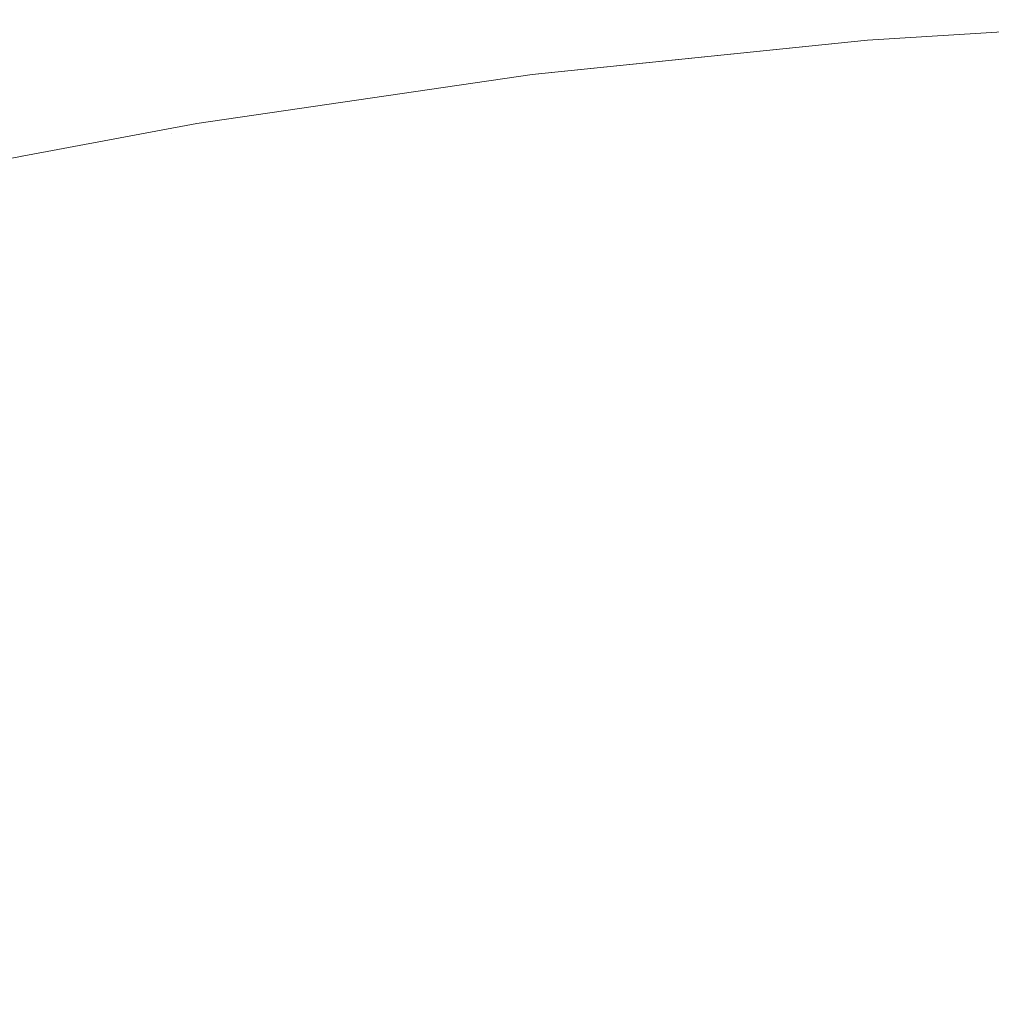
# Model space of a CAD drawing. Header units: centimetres. Extents: x -21.6 to 22.7, y 3.4 to 5.2.
# Tile 80 of 256: x -21.51635 to -21.50801, y 5.1917 to 5.20016. Entities that reach past the tile are written whole.
import ezdxf

# ---------------------------------------------------------------- set-up
doc = ezdxf.new("R2010")
doc.units = ezdxf.units.CM
doc.header["$LTSCALE"] = 2.54
doc.layers.add('Lucido design-1', color=7, linetype='Continuous')

# ---------------------------------------------------------------- blocks, each defined once
blk = doc.blocks.new('Gruppo-4-1')
at = {"color": 7, "linetype": 'Continuous', "lineweight": 9}
for points, invisible_edges in [([(-21.5062006, 5.2001561, -1872.315514), (-21.509073, 5.1999807, -1872.315514), (-21.5086119, 5.2000047, -1872.3139516), (-21.5060193, 5.200151, -1872.3139516)], 14), ([(-21.509073, 5.1999807, -1872.915514), (-21.509073, 5.1999807, -1872.315514), (-21.5062006, 5.2001561, -1872.315514), (-21.5062006, 5.2001561, -1872.915514)], 5), ([(-21.5073149, 5.2000534, -1872.9186383), (-21.50861, 5.1999682, -1872.9186383), (-21.509073, 5.1999807, -1872.915514), (-21.5062006, 5.2001561, -1872.915514)], 11), ([(-21.5086119, 5.2000047, -1872.3139516), (-21.50861, 5.1999682, -1872.3123898), (-21.5060184, 5.2001144, -1872.3123898), (-21.5060193, 5.200151, -1872.3139516)], 15), ([(-21.5060168, 5.2000534, -1872.3108291), (-21.5060184, 5.2001144, -1872.3123898), (-21.50861, 5.1999682, -1872.3123898), (-21.5086068, 5.1999073, -1872.3108291)], 15), ([(-21.509073, 5.1999807, -1872.915514), (-21.5119495, 5.1996844, -1872.915514), (-21.5119495, 5.1996844, -1872.315514), (-21.5111966, 5.1997619, -1872.315514)], 10), ([(-21.5099032, 5.1998586, -1872.9186383), (-21.511194, 5.1997249, -1872.9186383), (-21.5119495, 5.1996844, -1872.915514), (-21.509073, 5.1999807, -1872.915514)], 11), ([(-21.5111969, 5.1997614, -1872.3139516), (-21.5086119, 5.2000047, -1872.3139516), (-21.509073, 5.1999807, -1872.315514)], 11), ([(-21.5111969, 5.1997614, -1872.3139516), (-21.511194, 5.1997249, -1872.3123898), (-21.50861, 5.1999682, -1872.3123898), (-21.5086119, 5.2000047, -1872.3139516)], 15), ([(-21.509073, 5.1999807, -1872.315514), (-21.5111966, 5.1997619, -1872.315514), (-21.5111969, 5.1997614, -1872.3139516)], 10), ([(-21.5111966, 5.1997619, -1872.315514), (-21.509073, 5.1999807, -1872.315514), (-21.509073, 5.1999807, -1872.915514)], 10), ([(-21.509073, 5.1999807, -1872.915514), (-21.50861, 5.1999682, -1872.9186383), (-21.5099032, 5.1998586, -1872.9186383)], 11), ([(-21.5073092, 5.1999073, -1872.9217579), (-21.5086024, 5.1998221, -1872.9217579), (-21.50861, 5.1999682, -1872.9186383), (-21.5073149, 5.2000534, -1872.9186383)], 15), ([(-21.5086068, 5.1999073, -1872.3108291), (-21.5086024, 5.1998221, -1872.3092701), (-21.5060146, 5.1999682, -1872.3092701), (-21.5060168, 5.2000534, -1872.3108291)], 15), ([(-21.5086068, 5.1999073, -1872.3108291), (-21.50861, 5.1999682, -1872.3123898), (-21.511194, 5.1997249, -1872.3123898), (-21.5111893, 5.1996642, -1872.3108291)], 15), ([(-21.5111893, 5.1996642, -1872.3108291), (-21.5111827, 5.1995792, -1872.3092701), (-21.5086024, 5.1998221, -1872.3092701), (-21.5086068, 5.1999073, -1872.3108291)], 15), ([(-21.5099032, 5.1998586, -1872.9186383), (-21.50861, 5.1999682, -1872.9186383), (-21.5086024, 5.1998221, -1872.9217579), (-21.5098937, 5.1997128, -1872.9217579)], 15), ([(-21.5060117, 5.1998586, -1872.3077134), (-21.5060146, 5.1999682, -1872.3092701), (-21.5086024, 5.1998221, -1872.3092701), (-21.5085967, 5.1997128, -1872.3077134)], 15), ([(-21.5072997, 5.1996642, -1872.9248685), (-21.5085898, 5.1995792, -1872.9248685), (-21.5086024, 5.1998221, -1872.9217579), (-21.5073092, 5.1999073, -1872.9217579)], 15), ([(-21.5098937, 5.1997128, -1872.9217579), (-21.5111827, 5.1995792, -1872.9217579), (-21.511194, 5.1997249, -1872.9186383), (-21.5099032, 5.1998586, -1872.9186383)], 15), ([(-21.5085967, 5.1997128, -1872.3077134), (-21.5086024, 5.1998221, -1872.3092701), (-21.5111827, 5.1995792, -1872.3092701), (-21.5111741, 5.1994701, -1872.3077134)], 15), ([(-21.5098937, 5.1997128, -1872.9217579), (-21.5086024, 5.1998221, -1872.9217579), (-21.5085898, 5.1995792, -1872.9248685), (-21.5098779, 5.1994701, -1872.9248685)], 15), ([(-21.5085967, 5.1997128, -1872.3077134), (-21.5085898, 5.1995792, -1872.3061596), (-21.5060082, 5.1997249, -1872.3061596), (-21.5060117, 5.1998586, -1872.3077134)], 15), ([(-21.5137706, 5.1994217, -1872.3139516), (-21.5137668, 5.1993854, -1872.3123898), (-21.511194, 5.1997249, -1872.3123898), (-21.5111969, 5.1997614, -1872.3139516)], 15), ([(-21.5137706, 5.1994217, -1872.3139516), (-21.5111969, 5.1997614, -1872.3139516), (-21.5119495, 5.1996844, -1872.315514)], 11), ([(-21.5111893, 5.1996642, -1872.3108291), (-21.511194, 5.1997249, -1872.3123898), (-21.5137668, 5.1993854, -1872.3123898), (-21.5137605, 5.1993248, -1872.3108291)], 15), ([(-21.5119495, 5.1996844, -1872.915514), (-21.511194, 5.1997249, -1872.9186383), (-21.5124821, 5.1995671, -1872.9186383)], 11), ([(-21.5124821, 5.1995671, -1872.9186383), (-21.511194, 5.1997249, -1872.9186383), (-21.5111827, 5.1995792, -1872.9217579), (-21.5124688, 5.1994217, -1872.9217579)], 15), ([(-21.5111969, 5.1997614, -1872.3139516), (-21.5111966, 5.1997619, -1872.315514), (-21.5119495, 5.1996844, -1872.315514)], 9), ([(-21.5060041, 5.1995671, -1872.3046091), (-21.5060082, 5.1997249, -1872.3061596), (-21.5085898, 5.1995792, -1872.3061596), (-21.5085816, 5.1994217, -1872.3046091)], 15), ([(-21.5119495, 5.1996844, -1872.315514), (-21.5148295, 5.1992658, -1872.315514), (-21.5137706, 5.1994217, -1872.3139516)], 10), ([(-21.5148295, 5.1992658, -1872.915514), (-21.5148295, 5.1992658, -1872.315514), (-21.5119495, 5.1996844, -1872.315514), (-21.5119495, 5.1996844, -1872.915514)], 5), ([(-21.5124821, 5.1995671, -1872.9186383), (-21.5137668, 5.1993854, -1872.9186383), (-21.5148295, 5.1992658, -1872.915514), (-21.5119495, 5.1996844, -1872.915514)], 11), ([(-21.5137605, 5.1993248, -1872.3108291), (-21.5137516, 5.1992402, -1872.3092701), (-21.5111827, 5.1995792, -1872.3092701), (-21.5111893, 5.1996642, -1872.3108291)], 15), ([(-21.5098779, 5.1994701, -1872.9248685), (-21.5111637, 5.1993369, -1872.9248685), (-21.5111827, 5.1995792, -1872.9217579), (-21.5098937, 5.1997128, -1872.9217579)], 15), ([(-21.5111741, 5.1994701, -1872.3077134), (-21.5111637, 5.1993369, -1872.3061596), (-21.5085898, 5.1995792, -1872.3061596), (-21.5085967, 5.1997128, -1872.3077134)], 15), ([(-21.5072865, 5.1993248, -1872.9279654), (-21.5085721, 5.1992402, -1872.9279654), (-21.5085898, 5.1995792, -1872.9248685), (-21.5072997, 5.1996642, -1872.9248685)], 15), ([(-21.5124688, 5.1994217, -1872.9217579), (-21.5137516, 5.1992402, -1872.9217579), (-21.5137668, 5.1993854, -1872.9186383), (-21.5124821, 5.1995671, -1872.9186383)], 15), ([(-21.5111741, 5.1994701, -1872.3077134), (-21.5111827, 5.1995792, -1872.3092701), (-21.5137516, 5.1992402, -1872.3092701), (-21.5137403, 5.1991315, -1872.3077134)], 15), ([(-21.5124688, 5.1994217, -1872.9217579), (-21.5111827, 5.1995792, -1872.9217579), (-21.5111637, 5.1993369, -1872.9248685), (-21.5124467, 5.1991798, -1872.9248685)], 15), ([(-21.5085816, 5.1994217, -1872.3046091), (-21.5085898, 5.1995792, -1872.3061596), (-21.5111637, 5.1993369, -1872.3061596), (-21.5111515, 5.1991798, -1872.3046091)], 15), ([(-21.5098779, 5.1994701, -1872.9248685), (-21.5085898, 5.1995792, -1872.9248685), (-21.5085721, 5.1992402, -1872.9279654), (-21.5098559, 5.1991315, -1872.9279654)], 15), ([(-21.5085816, 5.1994217, -1872.3046091), (-21.5085721, 5.1992402, -1872.3030627), (-21.5059994, 5.1993854, -1872.3030627), (-21.5060041, 5.1995671, -1872.3046091)], 15), ([(-21.5163292, 5.1989866, -1872.3139516), (-21.5137706, 5.1994217, -1872.3139516), (-21.5148295, 5.1992658, -1872.315514)], 11), ([(-21.5163292, 5.1989866, -1872.3139516), (-21.5163245, 5.1989505, -1872.3123898), (-21.5137668, 5.1993854, -1872.3123898), (-21.5137706, 5.1994217, -1872.3139516)], 15), ([(-21.5124467, 5.1991798, -1872.9248685), (-21.5137264, 5.1989987, -1872.9248685), (-21.5137516, 5.1992402, -1872.9217579), (-21.5124688, 5.1994217, -1872.9217579)], 15), ([(-21.5137403, 5.1991315, -1872.3077134), (-21.5137264, 5.1989987, -1872.3061596), (-21.5111637, 5.1993369, -1872.3061596), (-21.5111741, 5.1994701, -1872.3077134)], 15), ([(-21.5098559, 5.1991315, -1872.9279654), (-21.5111373, 5.1989987, -1872.9279654), (-21.5111637, 5.1993369, -1872.9248685), (-21.5098779, 5.1994701, -1872.9248685)], 15), ([(-21.5111515, 5.1991798, -1872.3046091), (-21.5111373, 5.1989987, -1872.3030627), (-21.5085721, 5.1992402, -1872.3030627), (-21.5085816, 5.1994217, -1872.3046091)], 15), ([(-21.5137605, 5.1993248, -1872.3108291), (-21.5137668, 5.1993854, -1872.3123898), (-21.5163245, 5.1989505, -1872.3123898), (-21.5163166, 5.1988902, -1872.3108291)], 15), ([(-21.5163166, 5.1988902, -1872.3108291), (-21.5163056, 5.198806, -1872.3092701), (-21.5137516, 5.1992402, -1872.3092701), (-21.5137605, 5.1993248, -1872.3108291)], 15), ([(-21.5148295, 5.1992658, -1872.915514), (-21.5137668, 5.1993854, -1872.9186383), (-21.5150477, 5.1991798, -1872.9186383)], 11), ([(-21.5150477, 5.1991798, -1872.9186383), (-21.5137668, 5.1993854, -1872.9186383), (-21.5137516, 5.1992402, -1872.9217579), (-21.5150307, 5.1990349, -1872.9217579)], 15), ([(-21.5111515, 5.1991798, -1872.3046091), (-21.5111637, 5.1993369, -1872.3061596), (-21.5137264, 5.1989987, -1872.3061596), (-21.5137101, 5.1988421, -1872.3046091)], 15), ([(-21.5124467, 5.1991798, -1872.9248685), (-21.5111637, 5.1993369, -1872.9248685), (-21.5111373, 5.1989987, -1872.9279654), (-21.5124159, 5.1988421, -1872.9279654)], 15), ([(-21.5059941, 5.1991798, -1872.3015207), (-21.5059994, 5.1993854, -1872.3030627), (-21.5085721, 5.1992402, -1872.3030627), (-21.5085615, 5.1990349, -1872.3015207)], 15), ([(-21.5072695, 5.1988902, -1872.9310442), (-21.5085496, 5.198806, -1872.9310442), (-21.5085721, 5.1992402, -1872.9279654), (-21.5072865, 5.1993248, -1872.9279654)], 15), ([(-21.5148295, 5.1992658, -1872.315514), (-21.516328, 5.1989837, -1872.315514), (-21.5163292, 5.1989866, -1872.3139516)], 10), ([(-21.516328, 5.1989837, -1872.315514), (-21.5148295, 5.1992658, -1872.315514), (-21.5148295, 5.1992658, -1872.915514), (-21.516328, 5.1989837, -1872.915514)], 10), ([(-21.5150477, 5.1991798, -1872.9186383), (-21.5163245, 5.1989505, -1872.9186383), (-21.516328, 5.1989837, -1872.915514), (-21.5148295, 5.1992658, -1872.915514)], 11), ([(-21.5137403, 5.1991315, -1872.3077134), (-21.5137516, 5.1992402, -1872.3092701), (-21.5163056, 5.198806, -1872.3092701), (-21.5162915, 5.1986977, -1872.3077134)], 15), ([(-21.5150307, 5.1990349, -1872.9217579), (-21.5137516, 5.1992402, -1872.9217579), (-21.5137264, 5.1989987, -1872.9248685), (-21.5150024, 5.1987939, -1872.9248685)], 15), ([(-21.5085615, 5.1990349, -1872.3015207), (-21.5085721, 5.1992402, -1872.3030627), (-21.5111373, 5.1989987, -1872.3030627), (-21.5111213, 5.1987939, -1872.3015207)], 15), ([(-21.5098559, 5.1991315, -1872.9279654), (-21.5085721, 5.1992402, -1872.9279654), (-21.5085496, 5.198806, -1872.9310442), (-21.5098277, 5.1986977, -1872.9310442)], 15), ([(-21.5150307, 5.1990349, -1872.9217579), (-21.5163056, 5.198806, -1872.9217579), (-21.5163245, 5.1989505, -1872.9186383), (-21.5150477, 5.1991798, -1872.9186383)], 15), ([(-21.5124159, 5.1988421, -1872.9279654), (-21.5136913, 5.1986616, -1872.9279654), (-21.5137264, 5.1989987, -1872.9248685), (-21.5124467, 5.1991798, -1872.9248685)], 15), ([(-21.5137101, 5.1988421, -1872.3046091), (-21.5136913, 5.1986616, -1872.3030627), (-21.5111373, 5.1989987, -1872.3030627), (-21.5111515, 5.1991798, -1872.3046091)], 15), ([(-21.5085615, 5.1990349, -1872.3015207), (-21.5085496, 5.198806, -1872.2999838), (-21.5059881, 5.1989505, -1872.2999838), (-21.5059941, 5.1991798, -1872.3015207)], 15), ([(-21.5162915, 5.1986977, -1872.3077134), (-21.5162742, 5.1985655, -1872.3061596), (-21.5137264, 5.1989987, -1872.3061596), (-21.5137403, 5.1991315, -1872.3077134)], 15), ([(-21.5098277, 5.1986977, -1872.9310442), (-21.5111035, 5.1985655, -1872.9310442), (-21.5111373, 5.1989987, -1872.9279654), (-21.5098559, 5.1991315, -1872.9279654)], 15), ([(-21.5188692, 5.1984575, -1872.3139516), (-21.5188636, 5.1984215, -1872.3123898), (-21.5163245, 5.1989505, -1872.3123898), (-21.5163292, 5.1989866, -1872.3139516)], 15), ([(-21.5177127, 5.198723, -1872.315514), (-21.5188692, 5.1984575, -1872.3139516), (-21.5163292, 5.1989866, -1872.3139516)], 11), ([(-21.5163292, 5.1989866, -1872.3139516), (-21.516328, 5.1989837, -1872.315514), (-21.5177127, 5.198723, -1872.315514)], 9), ([(-21.516328, 5.1989837, -1872.915514), (-21.5177127, 5.198723, -1872.915514), (-21.5177127, 5.198723, -1872.315514), (-21.516328, 5.1989837, -1872.315514)], 10), ([(-21.5177127, 5.198723, -1872.915514), (-21.516328, 5.1989837, -1872.915514), (-21.5163245, 5.1989505, -1872.9186383), (-21.5175966, 5.1986977, -1872.9186383)], 14), ([(-21.5150024, 5.1987939, -1872.9248685), (-21.5162742, 5.1985655, -1872.9248685), (-21.5163056, 5.198806, -1872.9217579), (-21.5150307, 5.1990349, -1872.9217579)], 15), ([(-21.5137101, 5.1988421, -1872.3046091), (-21.5137264, 5.1989987, -1872.3061596), (-21.5162742, 5.1985655, -1872.3061596), (-21.5162538, 5.1984096, -1872.3046091)], 15), ([(-21.5150024, 5.1987939, -1872.9248685), (-21.5137264, 5.1989987, -1872.9248685), (-21.5136913, 5.1986616, -1872.9279654), (-21.5149629, 5.1984575, -1872.9279654)], 15), ([(-21.5111213, 5.1987939, -1872.3015207), (-21.5111373, 5.1989987, -1872.3030627), (-21.5136913, 5.1986616, -1872.3030627), (-21.51367, 5.1984575, -1872.3015207)], 15), ([(-21.5124159, 5.1988421, -1872.9279654), (-21.5111373, 5.1989987, -1872.9279654), (-21.5111035, 5.1985655, -1872.9310442), (-21.5123765, 5.1984096, -1872.9310442)], 15), ([(-21.5111213, 5.1987939, -1872.3015207), (-21.5111035, 5.1985655, -1872.2999838), (-21.5085496, 5.198806, -1872.2999838), (-21.5085615, 5.1990349, -1872.3015207)], 15), ([(-21.5163166, 5.1988902, -1872.3108291), (-21.5163245, 5.1989505, -1872.3123898), (-21.5188636, 5.1984215, -1872.3123898), (-21.5188542, 5.1983616, -1872.3108291)], 15), ([(-21.5188542, 5.1983616, -1872.3108291), (-21.518841, 5.1982778, -1872.3092701), (-21.5163056, 5.198806, -1872.3092701), (-21.5163166, 5.1988902, -1872.3108291)], 15), ([(-21.5175966, 5.1986977, -1872.9186383), (-21.5163245, 5.1989505, -1872.9186383), (-21.5163056, 5.198806, -1872.9217579), (-21.5175758, 5.1985535, -1872.9217579)], 15), ([(-21.5059816, 5.1986977, -1872.2984525), (-21.5059881, 5.1989505, -1872.2999838), (-21.5085496, 5.198806, -1872.2999838), (-21.5085364, 5.1985535, -1872.2984525)], 15), ([(-21.5072489, 5.1983616, -1872.9341007), (-21.5085221, 5.1982778, -1872.9341007), (-21.5085496, 5.198806, -1872.9310442), (-21.5072695, 5.1988902, -1872.9310442)], 15), ([(-21.5162915, 5.1986977, -1872.3077134), (-21.5163056, 5.198806, -1872.3092701), (-21.518841, 5.1982778, -1872.3092701), (-21.5188241, 5.1981701, -1872.3077134)], 15), ([(-21.5175758, 5.1985535, -1872.9217579), (-21.5163056, 5.198806, -1872.9217579), (-21.5162742, 5.1985655, -1872.9248685), (-21.5175413, 5.1983137, -1872.9248685)], 15), ([(-21.5162538, 5.1984096, -1872.3046091), (-21.5162303, 5.1982299, -1872.3030627), (-21.5136913, 5.1986616, -1872.3030627), (-21.5137101, 5.1988421, -1872.3046091)], 15), ([(-21.5123765, 5.1984096, -1872.9310442), (-21.5136463, 5.1982299, -1872.9310442), (-21.5136913, 5.1986616, -1872.9279654), (-21.5124159, 5.1988421, -1872.9279654)], 15), ([(-21.5085364, 5.1985535, -1872.2984525), (-21.5085496, 5.198806, -1872.2999838), (-21.5111035, 5.1985655, -1872.2999838), (-21.5110838, 5.1983137, -1872.2984525)], 15), ([(-21.5098277, 5.1986977, -1872.9310442), (-21.5085496, 5.198806, -1872.9310442), (-21.5085221, 5.1982778, -1872.9341007), (-21.5097934, 5.1981701, -1872.9341007)], 15), ([(-21.5149629, 5.1984575, -1872.9279654), (-21.5162303, 5.1982299, -1872.9279654), (-21.5162742, 5.1985655, -1872.9248685), (-21.5150024, 5.1987939, -1872.9248685)], 15), ([(-21.51367, 5.1984575, -1872.3015207), (-21.5136463, 5.1982299, -1872.2999838), (-21.5111035, 5.1985655, -1872.2999838), (-21.5111213, 5.1987939, -1872.3015207)], 15), ([(-21.5188241, 5.1981701, -1872.3077134), (-21.5188034, 5.1980387, -1872.3061596), (-21.5162742, 5.1985655, -1872.3061596), (-21.5162915, 5.1986977, -1872.3077134)], 15), ([(-21.51367, 5.1984575, -1872.3015207), (-21.5136913, 5.1986616, -1872.3030627), (-21.5162303, 5.1982299, -1872.3030627), (-21.5162038, 5.1980267, -1872.3015207)], 15), ([(-21.5149629, 5.1984575, -1872.9279654), (-21.5136913, 5.1986616, -1872.9279654), (-21.5136463, 5.1982299, -1872.9310442), (-21.5149123, 5.1980267, -1872.9310442)], 15), ([(-21.5097934, 5.1981701, -1872.9341007), (-21.5110624, 5.1980387, -1872.9341007), (-21.5111035, 5.1985655, -1872.9310442), (-21.5098277, 5.1986977, -1872.9310442)], 15), ([(-21.5085364, 5.1985535, -1872.2984525), (-21.5085221, 5.1982778, -1872.2969274), (-21.5059744, 5.1984215, -1872.2969274), (-21.5059816, 5.1986977, -1872.2984525)], 15), ([(-21.5162538, 5.1984096, -1872.3046091), (-21.5162742, 5.1985655, -1872.3061596), (-21.5188034, 5.1980387, -1872.3061596), (-21.518779, 5.1978835, -1872.3046091)], 15), ([(-21.5175413, 5.1983137, -1872.9248685), (-21.5162742, 5.1985655, -1872.9248685), (-21.5162303, 5.1982299, -1872.9279654), (-21.5174932, 5.197979, -1872.9279654)], 15), ([(-21.5110838, 5.1983137, -1872.2984525), (-21.5111035, 5.1985655, -1872.2999838), (-21.5136463, 5.1982299, -1872.2999838), (-21.5136201, 5.197979, -1872.2984525)], 15), ([(-21.5123765, 5.1984096, -1872.9310442), (-21.5111035, 5.1985655, -1872.9310442), (-21.5110624, 5.1980387, -1872.9341007), (-21.5123285, 5.1978835, -1872.9341007)], 15), ([(-21.5110838, 5.1983137, -1872.2984525), (-21.5110624, 5.1980387, -1872.2969274), (-21.5085221, 5.1982778, -1872.2969274), (-21.5085364, 5.1985535, -1872.2984525)], 15), ([(-21.5149123, 5.1980267, -1872.9310442), (-21.5161742, 5.1978001, -1872.9310442), (-21.5162303, 5.1982299, -1872.9279654), (-21.5149629, 5.1984575, -1872.9279654)], 15), ([(-21.5162038, 5.1980267, -1872.3015207), (-21.5161742, 5.1978001, -1872.2999838), (-21.5136463, 5.1982299, -1872.2999838), (-21.51367, 5.1984575, -1872.3015207)], 15), ([(-21.518779, 5.1978835, -1872.3046091), (-21.5187509, 5.1977049, -1872.3030627), (-21.5162303, 5.1982299, -1872.3030627), (-21.5162538, 5.1984096, -1872.3046091)], 15), ([(-21.5123285, 5.1978835, -1872.9341007), (-21.5135915, 5.1977049, -1872.9341007), (-21.5136463, 5.1982299, -1872.9310442), (-21.5123765, 5.1984096, -1872.9310442)], 15), ([(-21.5059666, 5.1981223, -1872.2954089), (-21.5059744, 5.1984215, -1872.2969274), (-21.5085221, 5.1982778, -1872.2969274), (-21.5085066, 5.1979789, -1872.2954089)], 15), ([(-21.5136201, 5.197979, -1872.2984525), (-21.5135915, 5.1977049, -1872.2969274), (-21.5110624, 5.1980387, -1872.2969274), (-21.5110838, 5.1983137, -1872.2984525)], 15), ([(-21.5072247, 5.1977405, -1872.9371304), (-21.5084898, 5.1976572, -1872.9371304), (-21.5085221, 5.1982778, -1872.9341007), (-21.5072489, 5.1983616, -1872.9341007)], 15), ([(-21.5162038, 5.1980267, -1872.3015207), (-21.5162303, 5.1982299, -1872.3030627), (-21.5187509, 5.1977049, -1872.3030627), (-21.5187191, 5.1975027, -1872.3015207)], 15), ([(-21.5174932, 5.197979, -1872.9279654), (-21.5162303, 5.1982299, -1872.9279654), (-21.5161742, 5.1978001, -1872.9310442), (-21.5174315, 5.1975503, -1872.9310442)], 15), ([(-21.5136201, 5.197979, -1872.2984525), (-21.5136463, 5.1982299, -1872.2999838), (-21.5161742, 5.1978001, -1872.2999838), (-21.5161415, 5.1975503, -1872.2984525)], 15), ([(-21.5149123, 5.1980267, -1872.9310442), (-21.5136463, 5.1982299, -1872.9310442), (-21.5135915, 5.1977049, -1872.9341007), (-21.5148508, 5.1975027, -1872.9341007)], 15), ([(-21.5085066, 5.1979789, -1872.2954089), (-21.5085221, 5.1982778, -1872.2969274), (-21.5110624, 5.1980387, -1872.2969274), (-21.5110391, 5.1977405, -1872.2954089)], 15), ([(-21.5097934, 5.1981701, -1872.9341007), (-21.5085221, 5.1982778, -1872.9341007), (-21.5084898, 5.1976572, -1872.9371304), (-21.5097531, 5.1975502, -1872.9371304)], 15), ([(-21.5097531, 5.1975502, -1872.9371304), (-21.511014, 5.1974196, -1872.9371304), (-21.5110624, 5.1980387, -1872.9341007), (-21.5097934, 5.1981701, -1872.9341007)], 15), ([(-21.5085066, 5.1979789, -1872.2954089), (-21.5084898, 5.1976572, -1872.2938976), (-21.5059582, 5.1978, -1872.2938976), (-21.5059666, 5.1981223, -1872.2954089)], 15), ([(-21.5110391, 5.1977405, -1872.2954089), (-21.5110624, 5.1980387, -1872.2969274), (-21.5135915, 5.1977049, -1872.2969274), (-21.5135605, 5.1974078, -1872.2954089)], 15), ([(-21.5123285, 5.1978835, -1872.9341007), (-21.5110624, 5.1980387, -1872.9341007), (-21.511014, 5.1974196, -1872.9371304), (-21.5122722, 5.1972654, -1872.9371304)], 15), ([(-21.5187191, 5.1975027, -1872.3015207), (-21.5186837, 5.1972774, -1872.2999838), (-21.5161742, 5.1978001, -1872.2999838), (-21.5162038, 5.1980267, -1872.3015207)], 15), ([(-21.5148508, 5.1975027, -1872.9341007), (-21.5161059, 5.1972774, -1872.9341007), (-21.5161742, 5.1978001, -1872.9310442), (-21.5149123, 5.1980267, -1872.9310442)], 15), ([(-21.5161415, 5.1975503, -1872.2984525), (-21.5161059, 5.1972774, -1872.2969274), (-21.5135915, 5.1977049, -1872.2969274), (-21.5136201, 5.197979, -1872.2984525)], 15), ([(-21.5110391, 5.1977405, -1872.2954089), (-21.511014, 5.1974196, -1872.2938976), (-21.5084898, 5.1976572, -1872.2938976), (-21.5085066, 5.1979789, -1872.2954089)], 15), ([(-21.5122722, 5.1972654, -1872.9371304), (-21.5135271, 5.1970879, -1872.9371304), (-21.5135915, 5.1977049, -1872.9341007), (-21.5123285, 5.1978835, -1872.9341007)], 15), ([(-21.5161415, 5.1975503, -1872.2984525), (-21.5161742, 5.1978001, -1872.2999838), (-21.5186837, 5.1972774, -1872.2999838), (-21.5186446, 5.1970288, -1872.2984525)], 15), ([(-21.5174315, 5.1975503, -1872.9310442), (-21.5161742, 5.1978001, -1872.9310442), (-21.5161059, 5.1972774, -1872.9341007), (-21.5173564, 5.1970288, -1872.9341007)], 15), ([(-21.5059493, 5.1974551, -1872.292394), (-21.5059582, 5.1978, -1872.2938976), (-21.5084898, 5.1976572, -1872.2938976), (-21.5084719, 5.1973128, -1872.292394)], 15), ([(-21.5135605, 5.1974078, -1872.2954089), (-21.5135915, 5.1977049, -1872.2969274), (-21.5161059, 5.1972774, -1872.2969274), (-21.5160672, 5.1969816, -1872.2954089)], 15), ([(-21.5148508, 5.1975027, -1872.9341007), (-21.5135915, 5.1977049, -1872.9341007), (-21.5135271, 5.1970879, -1872.9371304), (-21.5147784, 5.1968871, -1872.9371304)], 15), ([(-21.5135605, 5.1974078, -1872.2954089), (-21.5135271, 5.1970879, -1872.2938976), (-21.511014, 5.1974196, -1872.2938976), (-21.5110391, 5.1977405, -1872.2954089)], 15), ([(-21.507197, 5.1970287, -1872.9401294), (-21.5084528, 5.196946, -1872.9401294), (-21.5084898, 5.1976572, -1872.9371304), (-21.5072247, 5.1977405, -1872.9371304)], 15), ([(-21.5084719, 5.1973128, -1872.292394), (-21.5084898, 5.1976572, -1872.2938976), (-21.511014, 5.1974196, -1872.2938976), (-21.5109872, 5.197076, -1872.292394)], 15), ([(-21.5097531, 5.1975502, -1872.9371304), (-21.5084898, 5.1976572, -1872.9371304), (-21.5084528, 5.196946, -1872.9401294), (-21.5097069, 5.1968397, -1872.9401294)], 15), ([(-21.5186446, 5.1970288, -1872.2984525), (-21.5186019, 5.1967574, -1872.2969274), (-21.5161059, 5.1972774, -1872.2969274), (-21.5161415, 5.1975503, -1872.2984525)], 15), ([(-21.5097069, 5.1968397, -1872.9401294), (-21.5109586, 5.1967101, -1872.9401294), (-21.511014, 5.1974196, -1872.9371304), (-21.5097531, 5.1975502, -1872.9371304)], 15), ([(-21.5147784, 5.1968871, -1872.9371304), (-21.5160256, 5.1966631, -1872.9371304), (-21.5161059, 5.1972774, -1872.9341007), (-21.5148508, 5.1975027, -1872.9341007)], 15), ([(-21.5084719, 5.1973128, -1872.292394), (-21.5084528, 5.196946, -1872.2908986), (-21.5059397, 5.1970878, -1872.2908986), (-21.5059493, 5.1974551, -1872.292394)], 15), ([(-21.5160672, 5.1969816, -1872.2954089), (-21.5160256, 5.1966631, -1872.2938976), (-21.5135271, 5.1970879, -1872.2938976), (-21.5135605, 5.1974078, -1872.2954089)], 15), ([(-21.5109872, 5.197076, -1872.292394), (-21.511014, 5.1974196, -1872.2938976), (-21.5135271, 5.1970879, -1872.2938976), (-21.5134914, 5.1967455, -1872.292394)], 15), ([(-21.5122722, 5.1972654, -1872.9371304), (-21.511014, 5.1974196, -1872.9371304), (-21.5109586, 5.1967101, -1872.9401294), (-21.5122076, 5.1965571, -1872.9401294)], 15), ([(-21.5160672, 5.1969816, -1872.2954089), (-21.5161059, 5.1972774, -1872.2969274), (-21.5186019, 5.1967574, -1872.2969274), (-21.5185557, 5.1964632, -1872.2954089)], 15), ([(-21.5173564, 5.1970288, -1872.9341007), (-21.5161059, 5.1972774, -1872.9341007), (-21.5160256, 5.1966631, -1872.9371304), (-21.5172682, 5.1964162, -1872.9371304)], 15), ([(-21.5109872, 5.197076, -1872.292394), (-21.5109586, 5.1967101, -1872.2908986), (-21.5084528, 5.196946, -1872.2908986), (-21.5084719, 5.1973128, -1872.292394)], 15), ([(-21.5122076, 5.1965571, -1872.9401294), (-21.5134534, 5.1963808, -1872.9401294), (-21.5135271, 5.1970879, -1872.9371304), (-21.5122722, 5.1972654, -1872.9371304)], 15), ([(-21.5134914, 5.1967455, -1872.292394), (-21.5135271, 5.1970879, -1872.2938976), (-21.5160256, 5.1966631, -1872.2938976), (-21.5159811, 5.1963222, -1872.292394)], 15), ([(-21.5147784, 5.1968871, -1872.9371304), (-21.5135271, 5.1970879, -1872.9371304), (-21.5134534, 5.1963808, -1872.9401294), (-21.5146956, 5.1961815, -1872.9401294)], 15), ([(-21.5134914, 5.1967455, -1872.292394), (-21.5134534, 5.1963808, -1872.2908986), (-21.5109586, 5.1967101, -1872.2908986), (-21.5109872, 5.197076, -1872.292394)], 15), ([(-21.5059296, 5.1966982, -1872.289412), (-21.5059397, 5.1970878, -1872.2908986), (-21.5084528, 5.196946, -1872.2908986), (-21.5084326, 5.196557, -1872.289412)], 15), ([(-21.5071658, 5.1962281, -1872.9430936), (-21.5084113, 5.1961461, -1872.9430936), (-21.5084528, 5.196946, -1872.9401294), (-21.507197, 5.1970287, -1872.9401294)], 15), ([(-21.5185557, 5.1964632, -1872.2954089), (-21.5185059, 5.1961464, -1872.2938976), (-21.5160256, 5.1966631, -1872.2938976), (-21.5160672, 5.1969816, -1872.2954089)], 15), ([(-21.5084326, 5.196557, -1872.289412), (-21.5084528, 5.196946, -1872.2908986), (-21.5109586, 5.1967101, -1872.2908986), (-21.5109283, 5.196322, -1872.289412)], 15), ([(-21.5097069, 5.1968397, -1872.9401294), (-21.5084528, 5.196946, -1872.9401294), (-21.5084113, 5.1961461, -1872.9430936), (-21.5096549, 5.1960407, -1872.9430936)], 15), ([(-21.5146956, 5.1961815, -1872.9401294), (-21.5159336, 5.1959591, -1872.9401294), (-21.5160256, 5.1966631, -1872.9371304), (-21.5147784, 5.1968871, -1872.9371304)], 15), ([(-21.5096549, 5.1960407, -1872.9430936), (-21.5108963, 5.1959121, -1872.9430936), (-21.5109586, 5.1967101, -1872.9401294), (-21.5097069, 5.1968397, -1872.9401294)], 15), ([(-21.5159811, 5.1963222, -1872.292394), (-21.5159336, 5.1959591, -1872.2908986), (-21.5134534, 5.1963808, -1872.2908986), (-21.5134914, 5.1967455, -1872.292394)], 15), ([(-21.5109283, 5.196322, -1872.289412), (-21.5109586, 5.1967101, -1872.2908986), (-21.5134534, 5.1963808, -1872.2908986), (-21.5134131, 5.1959941, -1872.289412)], 15), ([(-21.5122076, 5.1965571, -1872.9401294), (-21.5109586, 5.1967101, -1872.9401294), (-21.5108963, 5.1959121, -1872.9430936), (-21.512135, 5.1957604, -1872.9430936)], 15), ([(-21.5084326, 5.196557, -1872.289412), (-21.5084113, 5.1961461, -1872.2879344), (-21.5059189, 5.1962867, -1872.2879344), (-21.5059296, 5.1966982, -1872.289412)], 15), ([(-21.5159811, 5.1963222, -1872.292394), (-21.5160256, 5.1966631, -1872.2938976), (-21.5185059, 5.1961464, -1872.2938976), (-21.5184526, 5.1958073, -1872.292394)], 15), ([(-21.5172682, 5.1964162, -1872.9371304), (-21.5160256, 5.1966631, -1872.9371304), (-21.5159336, 5.1959591, -1872.9401294), (-21.5171672, 5.195714, -1872.9401294)], 15), ([(-21.512135, 5.1957604, -1872.9430936), (-21.5133705, 5.1955856, -1872.9430936), (-21.5134534, 5.1963808, -1872.9401294), (-21.5122076, 5.1965571, -1872.9401294)], 15), ([(-21.5109283, 5.196322, -1872.289412), (-21.5108963, 5.1959121, -1872.2879344), (-21.5084113, 5.1961461, -1872.2879344), (-21.5084326, 5.196557, -1872.289412)], 15), ([(-21.5134131, 5.1959941, -1872.289412), (-21.5134534, 5.1963808, -1872.2908986), (-21.5159336, 5.1959591, -1872.2908986), (-21.5158833, 5.1955741, -1872.289412)], 15), ([(-21.5146956, 5.1961815, -1872.9401294), (-21.5134534, 5.1963808, -1872.9401294), (-21.5133705, 5.1955856, -1872.9430936), (-21.5146023, 5.1953879, -1872.9430936)], 15), ([(-21.5184526, 5.1958073, -1872.292394), (-21.5183958, 5.1954462, -1872.2908986), (-21.5159336, 5.1959591, -1872.2908986), (-21.5159811, 5.1963222, -1872.292394)], 15), ([(-21.5134131, 5.1959941, -1872.289412), (-21.5133705, 5.1955856, -1872.2879344), (-21.5108963, 5.1959121, -1872.2879344), (-21.5109283, 5.196322, -1872.289412)], 15), ([(-21.5059077, 5.1958536, -1872.2864666), (-21.5059189, 5.1962867, -1872.2879344), (-21.5084113, 5.1961461, -1872.2879344), (-21.5083888, 5.1957136, -1872.2864666)], 15), ([(-21.5146023, 5.1953879, -1872.9430936), (-21.5158302, 5.1951674, -1872.9430936), (-21.5159336, 5.1959591, -1872.9401294), (-21.5146956, 5.1961815, -1872.9401294)], 15), ([(-21.5071312, 5.195341, -1872.9460193), (-21.5083652, 5.1952597, -1872.9460193), (-21.5084113, 5.1961461, -1872.9430936), (-21.5071658, 5.1962281, -1872.9430936)], 15), ([(-21.5083888, 5.1957136, -1872.2864666), (-21.5084113, 5.1961461, -1872.2879344), (-21.5108963, 5.1959121, -1872.2879344), (-21.5108626, 5.1954807, -1872.2864666)], 15), ([(-21.5096549, 5.1960407, -1872.9430936), (-21.5084113, 5.1961461, -1872.9430936), (-21.5083652, 5.1952597, -1872.9460193), (-21.5095973, 5.1951554, -1872.9460193)], 15), ([(-21.5095973, 5.1951554, -1872.9460193), (-21.5108273, 5.195028, -1872.9460193), (-21.5108963, 5.1959121, -1872.9430936), (-21.5096549, 5.1960407, -1872.9430936)], 15), ([(-21.5158833, 5.1955741, -1872.289412), (-21.5159336, 5.1959591, -1872.2908986), (-21.5183958, 5.1954462, -1872.2908986), (-21.5183356, 5.1950632, -1872.289412)], 15), ([(-21.5171672, 5.195714, -1872.9401294), (-21.5159336, 5.1959591, -1872.9401294), (-21.5158302, 5.1951674, -1872.9430936), (-21.5170535, 5.1949243, -1872.9430936)], 15), ([(-21.5158833, 5.1955741, -1872.289412), (-21.5158302, 5.1951674, -1872.2879344), (-21.5133705, 5.1955856, -1872.2879344), (-21.5134131, 5.1959941, -1872.289412)], 15), ([(-21.5108626, 5.1954807, -1872.2864666), (-21.5108963, 5.1959121, -1872.2879344), (-21.5133705, 5.1955856, -1872.2879344), (-21.5133256, 5.1951556, -1872.2864666)], 15), ([(-21.512135, 5.1957604, -1872.9430936), (-21.5108963, 5.1959121, -1872.9430936), (-21.5108273, 5.195028, -1872.9460193), (-21.5120545, 5.1948776, -1872.9460193)], 15), ([(-21.5083888, 5.1957136, -1872.2864666), (-21.5083652, 5.1952597, -1872.2850088), (-21.5058959, 5.1953991, -1872.2850088), (-21.5059077, 5.1958536, -1872.2864666)], 15), ([(-21.5120545, 5.1948776, -1872.9460193), (-21.5132785, 5.1947044, -1872.9460193), (-21.5133705, 5.1955856, -1872.9430936), (-21.512135, 5.1957604, -1872.9430936)], 15), ([(-21.5108626, 5.1954807, -1872.2864666), (-21.5108273, 5.195028, -1872.2850088), (-21.5083652, 5.1952597, -1872.2850088), (-21.5083888, 5.1957136, -1872.2864666)], 15), ([(-21.5133256, 5.1951556, -1872.2864666), (-21.5133705, 5.1955856, -1872.2879344), (-21.5158302, 5.1951674, -1872.2879344), (-21.5157742, 5.1947393, -1872.2864666)], 15), ([(-21.5146023, 5.1953879, -1872.9430936), (-21.5133705, 5.1955856, -1872.9430936), (-21.5132785, 5.1947044, -1872.9460193), (-21.5144991, 5.1945086, -1872.9460193)], 15), ([(-21.5183356, 5.1950632, -1872.289412), (-21.518272, 5.1946587, -1872.2879344), (-21.5158302, 5.1951674, -1872.2879344), (-21.5158833, 5.1955741, -1872.289412)], 15), ([(-21.5133256, 5.1951556, -1872.2864666), (-21.5132785, 5.1947044, -1872.2850088), (-21.5108273, 5.195028, -1872.2850088), (-21.5108626, 5.1954807, -1872.2864666)], 15), ([(-21.5144991, 5.1945086, -1872.9460193), (-21.5157155, 5.1942901, -1872.9460193), (-21.5158302, 5.1951674, -1872.9430936), (-21.5146023, 5.1953879, -1872.9430936)], 15), ([(-21.5058835, 5.1949235, -1872.2835616), (-21.5058959, 5.1953991, -1872.2850088), (-21.5083652, 5.1952597, -1872.2850088), (-21.5083405, 5.1947849, -1872.2835616)], 15), ([(-21.5070933, 5.1943698, -1872.9489027), (-21.5083147, 5.1942894, -1872.9489027), (-21.5083652, 5.1952597, -1872.9460193), (-21.5071312, 5.195341, -1872.9460193)], 15), ([(-21.5083405, 5.1947849, -1872.2835616), (-21.5083652, 5.1952597, -1872.2850088), (-21.5108273, 5.195028, -1872.2850088), (-21.5107903, 5.1945543, -1872.2835616)], 15), ([(-21.5095973, 5.1951554, -1872.9460193), (-21.5083652, 5.1952597, -1872.9460193), (-21.5083147, 5.1942894, -1872.9489027), (-21.5095343, 5.1941861, -1872.9489027)], 15), ([(-21.5157742, 5.1947393, -1872.2864666), (-21.5158302, 5.1951674, -1872.2879344), (-21.518272, 5.1946587, -1872.2879344), (-21.518205, 5.1942329, -1872.2864666)], 15), ([(-21.5170535, 5.1949243, -1872.9430936), (-21.5158302, 5.1951674, -1872.9430936), (-21.5157155, 5.1942901, -1872.9460193), (-21.5169276, 5.1940492, -1872.9460193)], 15), ([(-21.5157742, 5.1947393, -1872.2864666), (-21.5157155, 5.1942901, -1872.2850088), (-21.5132785, 5.1947044, -1872.2850088), (-21.5133256, 5.1951556, -1872.2864666)], 15), ([(-21.5095343, 5.1941861, -1872.9489027), (-21.5107517, 5.19406, -1872.9489027), (-21.5108273, 5.195028, -1872.9460193), (-21.5095973, 5.1951554, -1872.9460193)], 15), ([(-21.5107903, 5.1945543, -1872.2835616), (-21.5108273, 5.195028, -1872.2850088), (-21.5132785, 5.1947044, -1872.2850088), (-21.5132293, 5.1942324, -1872.2835616)], 15), ([(-21.5120545, 5.1948776, -1872.9460193), (-21.5108273, 5.195028, -1872.9460193), (-21.5107517, 5.19406, -1872.9489027), (-21.5119664, 5.1939112, -1872.9489027)], 15), ([(-21.5083405, 5.1947849, -1872.2835616), (-21.5083147, 5.1942894, -1872.2821254), (-21.5058706, 5.1944273, -1872.2821254), (-21.5058835, 5.1949235, -1872.2835616)], 15), ([(-21.5119664, 5.1939112, -1872.9489027), (-21.5131779, 5.1937398, -1872.9489027), (-21.5132785, 5.1947044, -1872.9460193), (-21.5120545, 5.1948776, -1872.9460193)], 15), ([(-21.518205, 5.1942329, -1872.2864666), (-21.5181348, 5.1937861, -1872.2850088), (-21.5157155, 5.1942901, -1872.2850088), (-21.5157742, 5.1947393, -1872.2864666)], 15), ([(-21.5107903, 5.1945543, -1872.2835616), (-21.5107517, 5.19406, -1872.2821254), (-21.5083147, 5.1942894, -1872.2821254), (-21.5083405, 5.1947849, -1872.2835616)], 15), ([(-21.5132293, 5.1942324, -1872.2835616), (-21.5132785, 5.1947044, -1872.2850088), (-21.5157155, 5.1942901, -1872.2850088), (-21.5156541, 5.1938201, -1872.2835616)], 15), ([(-21.5144991, 5.1945086, -1872.9460193), (-21.5132785, 5.1947044, -1872.9460193), (-21.5131779, 5.1937398, -1872.9489027), (-21.514386, 5.1935459, -1872.9489027)], 15), ([(-21.514386, 5.1935459, -1872.9489027), (-21.5155901, 5.1933297, -1872.9489027), (-21.5157155, 5.1942901, -1872.9460193), (-21.5144991, 5.1945086, -1872.9460193)], 15), ([(-21.5132293, 5.1942324, -1872.2835616), (-21.5131779, 5.1937398, -1872.2821254), (-21.5107517, 5.19406, -1872.2821254), (-21.5107903, 5.1945543, -1872.2835616)], 15), ([(-21.5058572, 5.1939107, -1872.2807006), (-21.5058706, 5.1944273, -1872.2821254), (-21.5083147, 5.1942894, -1872.2821254), (-21.5082879, 5.1937735, -1872.2807006)], 15), ([(-21.5070523, 5.1933172, -1872.9517404), (-21.50826, 5.1932377, -1872.9517404), (-21.5083147, 5.1942894, -1872.9489027), (-21.5070933, 5.1943698, -1872.9489027)], 15), ([(-21.5156541, 5.1938201, -1872.2835616), (-21.5157155, 5.1942901, -1872.2850088), (-21.5181348, 5.1937861, -1872.2850088), (-21.5180613, 5.1933187, -1872.2835616)], 15), ([(-21.5169276, 5.1940492, -1872.9460193), (-21.5157155, 5.1942901, -1872.9460193), (-21.5155901, 5.1933297, -1872.9489027), (-21.5167897, 5.1930912, -1872.9489027)], 15), ([(-21.5156541, 5.1938201, -1872.2835616), (-21.5155901, 5.1933297, -1872.2821254), (-21.5131779, 5.1937398, -1872.2821254), (-21.5132293, 5.1942324, -1872.2835616)], 15), ([(-21.5082879, 5.1937735, -1872.2807006), (-21.5083147, 5.1942894, -1872.2821254), (-21.5107517, 5.19406, -1872.2821254), (-21.5107115, 5.1935454, -1872.2807006)], 15), ([(-21.5095343, 5.1941861, -1872.9489027), (-21.5083147, 5.1942894, -1872.9489027), (-21.50826, 5.1932377, -1872.9517404), (-21.509466, 5.1931355, -1872.9517404)], 15), ([(-21.509466, 5.1931355, -1872.9517404), (-21.5106697, 5.1930108, -1872.9517404), (-21.5107517, 5.19406, -1872.9489027), (-21.5095343, 5.1941861, -1872.9489027)], 15), ([(-21.5107115, 5.1935454, -1872.2807006), (-21.5107517, 5.19406, -1872.2821254), (-21.5131779, 5.1937398, -1872.2821254), (-21.5131244, 5.1932269, -1872.2807006)], 15), ([(-21.5119664, 5.1939112, -1872.9489027), (-21.5107517, 5.19406, -1872.9489027), (-21.5106697, 5.1930108, -1872.9517404), (-21.5118708, 5.1928637, -1872.9517404)], 15), ([(-21.5118708, 5.1928637, -1872.9517404), (-21.5130689, 5.1926942, -1872.9517404), (-21.5131779, 5.1937398, -1872.9489027), (-21.5119664, 5.1939112, -1872.9489027)], 15), ([(-21.5082879, 5.1937735, -1872.2807006), (-21.50826, 5.1932377, -1872.2792876), (-21.5058433, 5.1933741, -1872.2792876), (-21.5058572, 5.1939107, -1872.2807006)], 15), ([(-21.5180613, 5.1933187, -1872.2835616), (-21.5179846, 5.1928308, -1872.2821254), (-21.5155901, 5.1933297, -1872.2821254), (-21.5156541, 5.1938201, -1872.2835616)], 15), ([(-21.5131244, 5.1932269, -1872.2807006), (-21.5131779, 5.1937398, -1872.2821254), (-21.5155901, 5.1933297, -1872.2821254), (-21.5155233, 5.1928191, -1872.2807006)], 15), ([(-21.514386, 5.1935459, -1872.9489027), (-21.5131779, 5.1937398, -1872.9489027), (-21.5130689, 5.1926942, -1872.9517404), (-21.5142634, 5.1925025, -1872.9517404)], 15), ([(-21.5107115, 5.1935454, -1872.2807006), (-21.5106697, 5.1930108, -1872.2792876), (-21.50826, 5.1932377, -1872.2792876), (-21.5082879, 5.1937735, -1872.2807006)], 15), ([(-21.5142634, 5.1925025, -1872.9517404), (-21.515454, 5.1922887, -1872.9517404), (-21.5155901, 5.1933297, -1872.9489027), (-21.514386, 5.1935459, -1872.9489027)], 15), ([(-21.5131244, 5.1932269, -1872.2807006), (-21.5130689, 5.1926942, -1872.2792876), (-21.5106697, 5.1930108, -1872.2792876), (-21.5107115, 5.1935454, -1872.2807006)], 15), ([(-21.5155233, 5.1928191, -1872.2807006), (-21.5155901, 5.1933297, -1872.2821254), (-21.5179846, 5.1928308, -1872.2821254), (-21.5179048, 5.192323, -1872.2807006)], 15), ([(-21.5167897, 5.1930912, -1872.9489027), (-21.5155901, 5.1933297, -1872.9489027), (-21.515454, 5.1922887, -1872.9517404), (-21.5166403, 5.1920529, -1872.9517404)], 15), ([(-21.5058288, 5.1928177, -1872.2778869), (-21.5058433, 5.1933741, -1872.2792876), (-21.50826, 5.1932377, -1872.2792876), (-21.5082311, 5.1926822, -1872.2778869)], 15), ([(-21.5070082, 5.1921859, -1872.9545293), (-21.5082013, 5.1921074, -1872.9545293), (-21.50826, 5.1932377, -1872.9517404), (-21.5070523, 5.1933172, -1872.9517404)], 15), ([(-21.5155233, 5.1928191, -1872.2807006), (-21.515454, 5.1922887, -1872.2792876), (-21.5130689, 5.1926942, -1872.2792876), (-21.5131244, 5.1932269, -1872.2807006)], 15), ([(-21.5082311, 5.1926822, -1872.2778869), (-21.50826, 5.1932377, -1872.2792876), (-21.5106697, 5.1930108, -1872.2792876), (-21.5106265, 5.1924567, -1872.2778869)], 15), ([(-21.509466, 5.1931355, -1872.9517404), (-21.50826, 5.1932377, -1872.9517404), (-21.5082013, 5.1921074, -1872.9545293), (-21.5093926, 5.1920065, -1872.9545293)], 15), ([(-21.5093926, 5.1920065, -1872.9545293), (-21.5105817, 5.1918833, -1872.9545293), (-21.5106697, 5.1930108, -1872.9517404), (-21.509466, 5.1931355, -1872.9517404)], 15), ([(-21.5106265, 5.1924567, -1872.2778869), (-21.5106697, 5.1930108, -1872.2792876), (-21.5130689, 5.1926942, -1872.2792876), (-21.5130113, 5.1921419, -1872.2778869)], 15), ([(-21.5118708, 5.1928637, -1872.9517404), (-21.5106697, 5.1930108, -1872.9517404), (-21.5105817, 5.1918833, -1872.9545293), (-21.5117682, 5.1917379, -1872.9545293)], 15), ([(-21.5179048, 5.192323, -1872.2807006), (-21.5178218, 5.1917954, -1872.2792876), (-21.515454, 5.1922887, -1872.2792876), (-21.5155233, 5.1928191, -1872.2807006)], 15), ([(-21.5117682, 5.1917379, -1872.9545293), (-21.5129517, 5.1915705, -1872.9545293), (-21.5130689, 5.1926942, -1872.9517404), (-21.5118708, 5.1928637, -1872.9517404)], 15), ([(-21.5082311, 5.1926822, -1872.2778869), (-21.5082013, 5.1921074, -1872.2764988), (-21.5058138, 5.1922421, -1872.2764988), (-21.5058288, 5.1928177, -1872.2778869)], 15), ([(-21.5130113, 5.1921419, -1872.2778869), (-21.5130689, 5.1926942, -1872.2792876), (-21.515454, 5.1922887, -1872.2792876), (-21.5153822, 5.1917388, -1872.2778869)], 15), ([(-21.5142634, 5.1925025, -1872.9517404), (-21.5130689, 5.1926942, -1872.9517404), (-21.5129517, 5.1915705, -1872.9545293), (-21.5141317, 5.1913811, -1872.9545293)], 15), ([(-21.5106265, 5.1924567, -1872.2778869), (-21.5105817, 5.1918833, -1872.2764988), (-21.5082013, 5.1921074, -1872.2764988), (-21.5082311, 5.1926822, -1872.2778869)], 15), ([(-21.5141317, 5.1913811, -1872.9545293), (-21.5153078, 5.1911699, -1872.9545293), (-21.515454, 5.1922887, -1872.9517404), (-21.5142634, 5.1925025, -1872.9517404)], 15), ([(-21.5130113, 5.1921419, -1872.2778869), (-21.5129517, 5.1915705, -1872.2764988), (-21.5105817, 5.1918833, -1872.2764988), (-21.5106265, 5.1924567, -1872.2778869)], 15), ([(-21.5153822, 5.1917388, -1872.2778869), (-21.515454, 5.1922887, -1872.2792876), (-21.5178218, 5.1917954, -1872.2792876), (-21.5177358, 5.1912485, -1872.2778869)], 15), ([(-21.5166403, 5.1920529, -1872.9517404), (-21.515454, 5.1922887, -1872.9517404), (-21.5153078, 5.1911699, -1872.9545293), (-21.5164797, 5.190937, -1872.9545293)], 15), ([(-21.5057984, 5.1916475, -1872.2751237), (-21.5058138, 5.1922421, -1872.2764988), (-21.5082013, 5.1921074, -1872.2764988), (-21.5081704, 5.1915137, -1872.2751237)], 15), ([(-21.5153822, 5.1917388, -1872.2778869), (-21.5153078, 5.1911699, -1872.2764988), (-21.5129517, 5.1915705, -1872.2764988), (-21.5130113, 5.1921419, -1872.2778869)], 15), ([(-21.5069612, 5.190979, -1872.9572661), (-21.5081385, 5.1909014, -1872.9572661), (-21.5082013, 5.1921074, -1872.9545293), (-21.5070082, 5.1921859, -1872.9545293)], 15), ([(-21.5081704, 5.1915137, -1872.2751237), (-21.5082013, 5.1921074, -1872.2764988), (-21.5105817, 5.1918833, -1872.2764988), (-21.5105354, 5.191291, -1872.2751237)], 15), ([(-21.5093926, 5.1920065, -1872.9545293), (-21.5082013, 5.1921074, -1872.9545293), (-21.5081385, 5.1909014, -1872.9572661), (-21.5093142, 5.1908019, -1872.9572661)], 15), ([(-21.5093142, 5.1908019, -1872.9572661), (-21.5104877, 5.1906803, -1872.9572661), (-21.5105817, 5.1918833, -1872.9545293), (-21.5093926, 5.1920065, -1872.9545293)], 15), ([(-21.5105354, 5.191291, -1872.2751237), (-21.5105817, 5.1918833, -1872.2764988), (-21.5129517, 5.1915705, -1872.2764988), (-21.5128901, 5.1909803, -1872.2751237)], 15), ([(-21.5117682, 5.1917379, -1872.9545293), (-21.5105817, 5.1918833, -1872.9545293), (-21.5104877, 5.1906803, -1872.9572661), (-21.5116587, 5.1905368, -1872.9572661)], 15), ([(-21.5177358, 5.1912485, -1872.2778869), (-21.5176469, 5.1906826, -1872.2764988), (-21.5153078, 5.1911699, -1872.2764988), (-21.5153822, 5.1917388, -1872.2778869)], 15), ([(-21.5116587, 5.1905368, -1872.9572661), (-21.5128266, 5.1903716, -1872.9572661), (-21.5129517, 5.1915705, -1872.9545293), (-21.5117682, 5.1917379, -1872.9545293)], 15)]:
    blk.add_3dface(points, dxfattribs=dict(at, invisible_edges=invisible_edges))
blk = doc.blocks.new('Gruppo-5-1')
at = {"color": 7}
blk.add_blockref('Gruppo-4-1', (0, 0), dxfattribs=at)

msp = doc.modelspace()

# ---------------------------------------------------------------- block references
at = {"layer": 'Lucido design-1', "color": 7}
msp.add_blockref('Gruppo-5-1', (0, 0), dxfattribs=at)

doc.saveas('drawing.dxf')
